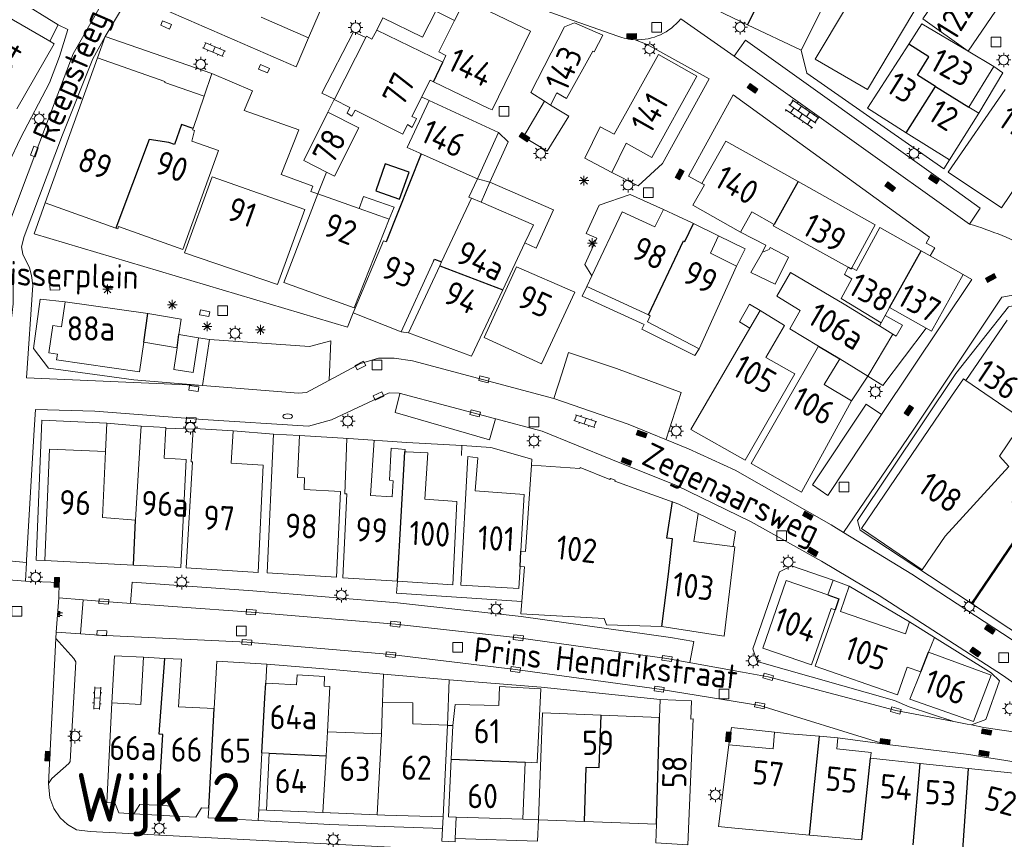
# Model space of a CAD drawing. Extents: x 168769 to 512904, y 516715 to 1559940.
# Tile 57 of 186: x 169226 to 169327, y 519363 to 519448. Entities that reach past the tile are written whole.
import ezdxf

# ---------------------------------------------------------------- set-up
doc = ezdxf.new("R2010")
doc.units = 0
doc.header["$MEASUREMENT"] = 0
doc.layers.get('0').update_dxf_attribs({"linetype": 'CONTINUOUS'})
for name, color, linetype, lineweight in [('B01_HOOFDGEBOUW', 10, 'CONTINUOUS', 0), ('B02_bijgebouw', 12, 'CONTINUOUS', 0), ('B07_scheidingsmuur', 14, 'CONTINUOUS', 25), ('Q04_wegmarkering', 7, 'CONTINUOUS', 0), ('Q21_LANTAARNPAAL', 7, 'CONTINUOUS', 18), ('Q23_kolk', 7, 'CONTINUOUS', 18), ('Q26_BOOM', 7, 'CONTINUOUS', 18), ('Q28_rioolput', 7, 'CONTINUOUS', 18), ('Q92_BRANDKRAAN', 7, 'CONTINUOUS', 0), ('Q96_STRAATKOLK', 7, 'CONTINUOUS', 0), ('S02_symb_open_verh', 7, 'CONTINUOUS', 13), ('T01_Muur', 10, 'CONTINUOUS', 0), ('T03_HEK', 34, 'CONTINUOUS', 0), ('V00_kant_verharding', 252, 'CONTINUOUS', 0), ('V02_Kant_open_verh', 253, 'CONTINUOUS', 0), ('Z08_Streeknaam', 5, 'CONTINUOUS', 0)]:
    doc.layers.add(name, color=color, linetype=linetype, lineweight=lineweight)
for name, color, linetype in [('B11_dakrand_hoofdgebouw', 20, 'CONTINUOUS'), ('B14_dakrand_bijgebouw', 30, 'CONTINUOUS'), ('S04_Talud', 7, 'CONTINUOUS'), ('Z02_Huisnummer', 253, 'CONTINUOUS'), ('Z06_STRAATNAAM', 7, 'CONTINUOUS')]:
    doc.layers.add(name, color=color, linetype=linetype)
doc.styles.add('ISOCP', font='isocp.shx', dxfattribs={"height": 1.8})

# ---------------------------------------------------------------- blocks, each defined once
blk = doc.blocks.new('Q21')
at = {"color": 0}
for points in [[(-1.5, 0), (-1, 0)], [(-1.06, 1.06), (-0.71, 0.71)], [(0, 1.5), (0, 1)], [(1.06, 1.06), (0.71, 0.71)], [(1.5, 0), (1, 0)], [(-1.06, -1.06), (-0.71, -0.71)], [(0, -1.5), (0, -1)], [(1.06, -1.06), (0.71, -0.71)]]:
    blk.add_lwpolyline(points, dxfattribs=at)
blk.add_circle((0, 0), 1, dxfattribs=at)
blk = doc.blocks.new('Q26')
at = {"color": 0}
for p, q in [((-1, 0), (1, 0)), ((-0.7, 0.7), (0.7, -0.7)), ((0.7, 0.7), (-0.7, -0.7)), ((0, 1), (0, -1))]:
    blk.add_line(p, q, dxfattribs=at)
blk = doc.blocks.new('Q28')
at = {"color": 0}
blk.add_lwpolyline([(1, 1), (1, -1), (-1, -1), (-1, 1)], close=True, dxfattribs=at)
blk = doc.blocks.new('Q23')
at = {"color": 0}
blk.add_lwpolyline([(0.99, -0.5), (-0.99, -0.5), (-0.99, 0.5), (0.99, 0.5), (0.99, -0.5)], dxfattribs=at)
blk = doc.blocks.new('Q96')
for p, q in [((-1, 0.88), (1, 0.88)), ((-1, 0.75), (1, 0.75)), ((-1, 0.63), (1, 0.63)), ((-1, 0.5), (1, 0.5)), ((-1, 0.38), (1, 0.38)), ((-1, 0.25), (1, 0.25)), ((-1, 0.12), (1, 0.12))]:
    blk.add_line(p, q)
at = {"color": 0}
blk.add_lwpolyline([(1, 1), (1, 0), (-1, 0), (-1, 1), (1, 1)], dxfattribs=at)
blk = doc.blocks.new('Q92')
at = {"color": 0}
blk.add_ellipse((0, 0), major_axis=(-0.991, 0), ratio=0.499983, start_param=1.570796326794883, end_param=7.853981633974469, dxfattribs=at)
blk = doc.blocks.new('S022')
at = {"color": 0}
for p, q in [((0.31, -2.3), (0.31, 2.3)), ((0.31, 2.1), (1.51, 2.1)), ((1.51, -2.3), (1.51, 2.3)), ((0.01, 1.15), (0.31, 1.15)), ((0.31, 0), (1.51, 0)), ((1.51, 1.05), (1.81, 1.05)), ((0.01, -1.15), (0.31, -1.15)), ((1.51, -1.05), (1.81, -1.05)), ((0.31, -2.1), (1.51, -2.1))]:
    blk.add_line(p, q, dxfattribs=at)
blk = doc.blocks.new('S04')
at = {"color": 0}
for p, q in [((0, 0.5), (0.5, 0.5)), ((0, 0.25), (1, 0.25)), ((0, 0), (0.5, 0)), ((0, -0.25), (1, -0.25)), ((0, -0.5), (0.5, -0.5))]:
    blk.add_line(p, q, dxfattribs=at)
blk = doc.blocks.new('S024')
at = {"color": 0}
for p, q in [((0, 1.2), (6.7, 1.2)), ((0, 0), (6.7, 0)), ((0.2, 1.2), (0.2, 0)), ((1.25, 1.5), (1.25, 1.2)), ((1.25, 0), (1.25, -1.2)), ((2.3, 1.2), (2.3, 0)), ((3.35, 1.5), (3.35, 1.2)), ((3.35, 0), (3.35, -1.2)), ((4.4, 1.2), (4.4, 0)), ((5.45, 1.5), (5.45, 1.2)), ((5.45, 0), (5.45, -1.2)), ((6.5, 1.2), (6.5, 0)), ((0, -1.2), (6.7, -1.2)), ((0.2, -1.2), (0.2, -1.5)), ((2.3, -1.2), (2.3, -1.5)), ((4.4, -1.2), (4.4, -1.5)), ((6.5, -1.2), (6.5, -1.5))]:
    blk.add_line(p, q, dxfattribs=at)

msp = doc.modelspace()

# ---------------------------------------------------------------- linework, layer by layer
at = {"layer": 'B01_HOOFDGEBOUW'}
for p, q in [((169234.7, 519403.24), (169234.83, 519406.15)), ((169243.53, 519402.18), (169243.73, 519405.53)), ((169251.37, 519390.72), (169252, 519405.03)), ((169259.37, 519398.88), (169259.59, 519404.58)), ((169262.41, 519404.38), (169262.03, 519398.7)), ((169240.76, 519402.55), (169243.02, 519402.4)), ((169243.02, 519402.4), (169242.46, 519391.27)), ((169243, 519391.24), (169243.66, 519402.17)), ((169243.66, 519402.17), (169243.53, 519402.18)), ((169247.67, 519402.01), (169250.95, 519401.82)), ((169250.95, 519401.82), (169250.45, 519390.78)), ((169254.5, 519400.56), (169255.22, 519400.52)), ((169255.22, 519400.52), (169255.17, 519399.31)), ((169255.17, 519399.31), (169258.91, 519399.11)), ((169258.91, 519399.11), (169258.51, 519390.27)), ((169259.59, 519398.86), (169259.37, 519398.88)), ((169242.46, 519391.27), (169237.57, 519391.53)), ((169250.45, 519390.78), (169243, 519391.24)), ((169258.51, 519390.27), (169251.37, 519390.72))]:
    msp.add_line(p, q, dxfattribs=at)
for points in [[(169300.79, 519459.88), (169295.72, 519449.64), (169300.23, 519447.5)], [(169318.03, 519448.52), (169313.24, 519440.51), (169307.87, 519443.64), (169311.09, 519449.02), (169310.56, 519449.34), (169312.74, 519453.04), (169313.73, 519454.74), (169314.07, 519455.29), (169315.09, 519457.04)], [(169255.63, 519445.84), (169258.83, 519453.26), (169256.45, 519454.31)], [(169311.08, 519453.88), (169306.41, 519444.56)], [(169322.53, 519453.07), (169318.94, 519447.8), (169323.63, 519444.46)], [(169225.6, 519449.84), (169229.81, 519447.17)], [(169269.06, 519444.39), (169270.69, 519447.63), (169271.77, 519449.78)], [(169274.23, 519438.57), (169274.56, 519438.41), (169278.5, 519446.52), (169271.77, 519449.78)], [(169323.63, 519444.46), (169327.41, 519450.04)], [(169224.55, 519448.04), (169228.97, 519445.49)], [(169229.81, 519447.17), (169228.97, 519445.49)], [(169250.75, 519447.97), (169255.63, 519445.84)], [(169283.05, 519447.39), (169285.98, 519446.12), (169285.07, 519444.4), (169284.92, 519444.48), (169282.23, 519439.58), (169281.24, 519440.18), (169280.58, 519438.91)], [(169282.02, 519446.97), (169283.05, 519447.39)], [(169300.23, 519447.5), (169300.87, 519447.19)], [(169300.87, 519447.19), (169306.41, 519444.56)], [(169323.63, 519444.46), (169318.86, 519447.29), (169317.51, 519445.2)], [(169269.47, 519443.34), (169262.67, 519446.64), (169262.17, 519445.69), (169261.59, 519446.01), (169261.52, 519445.87)], [(169278.54, 519440.22), (169282.02, 519446.97)], [(169228.97, 519445.49), (169229.41, 519445.23), (169225.56, 519438.53)], [(169258.28, 519439.49), (169258.3, 519439.52), (169261.52, 519445.87)], [(169317.51, 519445.2), (169313.24, 519438.59), (169317.25, 519436.06)], [(169269.06, 519444.39), (169269.79, 519444.02)], [(169286.88, 519431.96), (169284.12, 519433.45), (169285.7, 519436.68), (169287.14, 519435.93), (169291.71, 519444.14), (169295.67, 519441.91), (169291.01, 519433.51), (169288.36, 519434.99), (169286.88, 519431.96)], [(169326.26, 519442.9), (169323.63, 519444.46)], [(169235.78, 519426.23), (169228.49, 519428.84), (169233.89, 519443.77), (169240.83, 519441.34), (169240.8, 519441.24), (169244.86, 519439.84), (169243.73, 519436.5)], [(169269.79, 519444.02), (169269.47, 519443.34)], [(169323.69, 519438.71), (169326.26, 519442.9)], [(169258.28, 519439.49), (169259.87, 519438.65), (169259.6, 519438.09), (169260.1, 519437.79), (169260.43, 519438.38), (169265.34, 519435.93), (169265.84, 519436.91), (169266.31, 519436.61), (169266.76, 519437.52), (169266.26, 519437.75), (169268.16, 519441.48), (169268.52, 519441.3)], [(169268.52, 519441.3), (169274.23, 519438.57)], [(169278.54, 519440.22), (169279.95, 519439.32)], [(169327.45, 519440.52), (169321.56, 519432.01), (169327.06, 519428.34)], [(169267.04, 519433.98), (169265.8, 519434.53), (169268.07, 519439.38), (169275.22, 519436.08), (169273.03, 519431.31)], [(169279.95, 519439.32), (169280.58, 519438.91)], [(169255.13, 519433.2), (169257.62, 519438.17), (169260.81, 519436.57), (169258.32, 519431.58)], [(169321.7, 519433.27), (169324.73, 519438.07)], [(169324.73, 519438.07), (169323.69, 519438.71)], [(169243.73, 519436.5), (169243.68, 519436.37), (169243.88, 519436.3), (169243.59, 519435.21)], [(169317.25, 519436.06), (169321.7, 519433.27)], [(169327.06, 519428.34), (169332.81, 519436.82)], [(169243.59, 519435.21), (169246.34, 519434.25), (169242.66, 519424.03)], [(169306.1, 519431.03), (169298.66, 519435.21), (169296.17, 519430.84)], [(169267.24, 519433.89), (169267.04, 519433.98)], [(169255.13, 519433.2), (169257.47, 519432.01), (169258.32, 519431.58)], [(169273.03, 519431.31), (169267.24, 519433.89)], [(169255.24, 519428.17), (169252.44, 519420.42), (169242.84, 519423.68), (169245.68, 519431.52), (169255.24, 519428.17)], [(169273.03, 519431.31), (169272.16, 519429.42)], [(169314.03, 519426.57), (169306.1, 519431.03)], [(169296.17, 519430.84), (169296.43, 519430.69), (169295.25, 519428.6), (169300.14, 519425.83)], [(169260.34, 519418.03), (169253.09, 519420.65), (169256.6, 519429.76), (169260.86, 519428.26)], [(169269.34, 519422.75), (169272.43, 519429.31)], [(169272.16, 519429.42), (169272.43, 519429.31)], [(169272.43, 519429.31), (169273.41, 519428.9)], [(169273.41, 519428.9), (169278.82, 519426.59)], [(169260.86, 519428.26), (169263.95, 519427.16)], [(169284.83, 519421.32), (169287.96, 519427.92), (169291.34, 519426.37), (169292.21, 519428.17)], [(169292.21, 519428.17), (169295.19, 519426.79), (169295.31, 519426.73)], [(169300.14, 519425.83), (169301.32, 519427.92), (169303.62, 519426.61)], [(169263.95, 519427.16), (169260.34, 519418.03)], [(169235.96, 519426.16), (169235.78, 519426.23)], [(169235.96, 519426.16), (169236.05, 519426.4)], [(169236.05, 519426.4), (169242.66, 519424.03)], [(169277.93, 519424.71), (169278.82, 519426.59)], [(169295.31, 519426.73), (169297.9, 519425.46)], [(169303.62, 519426.61), (169303.53, 519426.47)], [(169305.09, 519425.61), (169303.53, 519426.47)], [(169314.03, 519426.57), (169311.63, 519422.16)], [(169311.63, 519422.16), (169312.11, 519421.88), (169314.53, 519426.29)], [(169314.53, 519426.29), (169318.78, 519423.9)], [(169260.43, 519417.99), (169263.35, 519424.93), (169263.64, 519424.82)], [(169297.9, 519425.46), (169297.06, 519423.66), (169299.74, 519422.33)], [(169311.25, 519422.22), (169305.09, 519425.61)], [(169275.66, 519419.88), (169277.93, 519424.71)], [(169318.78, 519423.9), (169319.71, 519423.38)], [(169268.51, 519422.83), (169265.19, 519415.54)], [(169319.71, 519423.38), (169323.11, 519421.47)], [(169265.92, 519415.46), (169269.15, 519422.34)], [(169269.15, 519422.34), (169269.34, 519422.75)], [(169279.66, 519412.27), (169273.72, 519414.98), (169277.08, 519422.25), (169283.09, 519419.63)], [(169299.74, 519422.33), (169295.9, 519413.82)], [(169314.65, 519416.47), (169310.52, 519418.98), (169311.65, 519421.03), (169310.88, 519421.47), (169311.25, 519422.22)], [(169284.31, 519420.22), (169284.83, 519421.32)], [(169308.2, 519414.08), (169305.25, 519415.88), (169306.3, 519417.75), (169303.91, 519419.24), (169305.31, 519421.67), (169310.85, 519418.39)], [(169323.11, 519421.47), (169319.86, 519415.62)], [(169272.43, 519413.04), (169275.66, 519419.88)], [(169284.31, 519420.22), (169290.67, 519417.31)], [(169283.09, 519419.63), (169279.66, 519412.27)], [(169230.16, 519416.08), (169230.54, 519418.64)], [(169230.54, 519418.64), (169239.07, 519417.43)], [(169260.24, 519417.53), (169260.43, 519417.99)], [(169295.05, 519405.51), (169300.63, 519402.33), (169305.77, 519411.23), (169302.76, 519412.91), (169304.69, 519416.22), (169302.18, 519417.75)], [(169301.11, 519415.92), (169302.18, 519417.75)], [(169310.85, 519418.39), (169314.47, 519416.18)], [(169315.08, 519417.24), (169315.53, 519418.05)], [(169315.53, 519418.05), (169319.29, 519415.94)], [(169239.07, 519417.43), (169242.51, 519416.87), (169242.27, 519415.27)], [(169265.19, 519415.54), (169260.24, 519417.53)], [(169295.9, 519413.82), (169290.56, 519416.59), (169290.85, 519417.22)], [(169290.67, 519417.31), (169290.85, 519417.22)], [(169314.65, 519416.47), (169315.08, 519417.24)], [(169327.64, 519416.76), (169323.4, 519410.53)], [(169229.74, 519413.27), (169228.85, 519413.4), (169229.27, 519416.2), (169230.16, 519416.08)], [(169295.05, 519405.51), (169301.11, 519415.92)], [(169315.86, 519415.33), (169314.47, 519416.18)], [(169319.29, 519415.94), (169319.86, 519415.62)], [(169244.28, 519414.93), (169243.75, 519411.38), (169241.74, 519411.69), (169242.07, 519413.92)], [(169242.27, 519415.27), (169244.28, 519414.93)], [(169265.92, 519415.46), (169265.19, 519415.54)], [(169272.43, 519413.04), (169265.92, 519415.46)], [(169315.86, 519415.33), (169313.29, 519410.98)], [(169238.65, 519414.49), (169238.22, 519411.44), (169229.65, 519412.68), (169229.74, 519413.27)], [(169242.07, 519413.92), (169238.65, 519414.49)], [(169311.6, 519408.46), (169306.44, 519399.03), (169301.26, 519401.98), (169308.2, 519414.08)], [(169310.38, 519412.76), (169308.79, 519410.12), (169311.6, 519408.46)], [(169313.29, 519410.98), (169310.38, 519412.76)], [(169234.83, 519406.15), (169238.37, 519405.84), (169238.29, 519404.84)], [(169238.37, 519405.84), (169240.93, 519405.7), (169240.76, 519402.55)], [(169243.86, 519405.52), (169243.86, 519405.61), (169247.86, 519405.37), (169247.67, 519402.01)], [(169237.78, 519396.16), (169238.29, 519404.84)], [(169252, 519405.03), (169254.71, 519404.88), (169254.5, 519400.56)], [(169259.75, 519404.57), (169265.77, 519404.15), (169271.44, 519403.83), (169271.39, 519402.83)], [(169262.03, 519398.7), (169264.25, 519398.55), (169264.36, 519400.22), (169263.97, 519400.26), (169264.15, 519403.58), (169265.58, 519403.42), (169265.57, 519403.18)], [(169271.45, 519403.83), (169274.43, 519403.65), (169278.65, 519402.45), (169278.6, 519401.82), (169283.61, 519401.47), (169283.62, 519401.58), (169286.7, 519400.35), (169286.74, 519400.45), (169287.24, 519400.28), (169287.21, 519400.16), (169290.04, 519399.14), (169293.79, 519397.81), (169295.79, 519396.85), (169295.35, 519393.94), (169299.56, 519393.4), (169299.56, 519393.4)], [(169237.57, 519391.53), (169228.46, 519392.01), (169228.92, 519403.46), (169234.7, 519403.24)], [(169234.7, 519403.24), (169234.4, 519396.42), (169237.78, 519396.16)], [(169265.57, 519403.18), (169265.71, 519403.18)], [(169265.71, 519403.18), (169267.93, 519403.08), (169267.63, 519398.33), (169270.92, 519398.08), (169270.49, 519389.5)], [(169271.33, 519389.45), (169272.04, 519402.7), (169273.07, 519402.56), (169272.82, 519399.19), (169277.84, 519398.81), (169277.52, 519392.96)], [(169277.52, 519392.96), (169278, 519392.92), (169278.6, 519401.82)], [(169264.79, 519389.88), (169259.16, 519390.23), (169259.59, 519398.86)], [(169298.46, 519384.2), (169299.56, 519393.4)], [(169277.44, 519391.38), (169277.32, 519389.1), (169271.33, 519389.45)], [(169277.62, 519387.78), (169277.89, 519391.35), (169277.44, 519391.38)], [(169270.49, 519389.5), (169264.79, 519389.88)], [(169302.45, 519382.97), (169304.87, 519389.95)], [(169304.87, 519389.95), (169309.15, 519388.45)], [(169309.15, 519388.45), (169309.72, 519389.97)], [(169309.72, 519389.97), (169311.37, 519389.36)], [(169311.37, 519389.36), (169310.45, 519386.74), (169317.15, 519384.43), (169317.58, 519385.69)], [(169292.06, 519385.19), (169286.36, 519385.38), (169286.11, 519386.03), (169277.52, 519386.5), (169277.62, 519387.78)], [(169309.91, 519386.92), (169309.52, 519387.06), (169307.46, 519381.24), (169302.45, 519382.97)], [(169318.74, 519380.52), (169317.34, 519381.02), (169316.35, 519378.15), (169307.85, 519381.1), (169309.91, 519386.92)], [(169317.58, 519385.69), (169320.14, 519384.05)], [(169298.22, 519384.24), (169292.06, 519385.19)], [(169298.46, 519384.2), (169298.22, 519384.24)], [(169320.14, 519384.05), (169319.55, 519382.57)], [(169319.55, 519382.57), (169326, 519380.2), (169324.19, 519375.43), (169317.62, 519377.71), (169318.74, 519380.52)], [(169235.36, 519377.33), (169235.64, 519382.18), (169238.61, 519382.04)], [(169235.36, 519377.33), (169238.35, 519377.16), (169238.61, 519382.04)], [(169238.61, 519382.04), (169240.81, 519381.92)], [(169240.81, 519381.92), (169242.52, 519381.82), (169242.24, 519376.94), (169245.9, 519376.74)], [(169245.9, 519376.74), (169246.16, 519381.62), (169251.33, 519381.33)], [(169251.33, 519381.33), (169251.22, 519379.37)], [(169254.38, 519379.2), (169254.44, 519380.22), (169257.29, 519380.06), (169257.23, 519379.04)], [(169251.22, 519379.37), (169251.96, 519379.33)], [(169251.96, 519379.33), (169254.38, 519379.2)], [(169257.23, 519379.04), (169257.82, 519379.01), (169257.57, 519374.34)], [(169270.49, 519375.01), (169270.74, 519377.18), (169275.26, 519377.07), (169275.3, 519379.02), (169279.57, 519378.77), (169279.19, 519371.17)], [(169237.62, 519365.91), (169236.09, 519365.99), (169235.67, 519367.03), (169234.82, 519367.07), (169235.36, 519377.33)], [(169263.15, 519374.16), (169263.26, 519377.42), (169266.39, 519377.32)], [(169266.39, 519377.32), (169266.38, 519375.17)], [(169291.88, 519377.68), (169295.11, 519377.55), (169295.02, 519375.67), (169295.27, 519375.68), (169294.74, 519362.7), (169291.43, 519362.9), (169291.5, 519364.82)], [(169291.81, 519375.83), (169291.88, 519377.68)], [(169279.32, 519365.3), (169279.74, 519376.29), (169285.8, 519376.06)], [(169266.38, 519375.17), (169269.96, 519375.03)], [(169285.8, 519376.06), (169291.81, 519375.83)], [(169257.57, 519374.34), (169257.43, 519371.88)], [(169257.57, 519374.34), (169263.15, 519374.16)], [(169263.15, 519374.16), (169262.7, 519365.81)], [(169269.96, 519375.03), (169269.49, 519365.6)], [(169270.33, 519371.53), (169270.49, 519375.01)], [(169303.66, 519374.3), (169303.51, 519372.61), (169298.96, 519373.02)], [(169305.22, 519374.16), (169303.66, 519374.3)], [(169308.3, 519373.9), (169305.22, 519374.16)], [(169310.2, 519373.73), (169308.3, 519373.9)], [(169313.56, 519371.64), (169313.62, 519372.21), (169310.07, 519372.59), (169310.2, 519373.73)], [(169250.82, 519372.19), (169250.5, 519366.33)], [(169251.58, 519372.15), (169250.82, 519372.19)], [(169251.28, 519366.28), (169251.58, 519372.15)], [(169298.96, 519373.02), (169297.89, 519364.59), (169298.85, 519364.5)], [(169257.43, 519371.88), (169257.11, 519366.04)], [(169270.85, 519365.56), (169270.06, 519365.58), (169270.33, 519371.53)], [(169277.97, 519371.22), (169277.72, 519365.35)], [(169279.19, 519371.17), (169277.97, 519371.22)], [(169318.69, 519371.1), (169313.56, 519371.64)], [(169323.66, 519370.58), (169318.69, 519371.1)], [(169323.08, 519362.21), (169329.17, 519361.61), (169331.33, 519369.77), (169323.66, 519370.58)], [(169240.15, 519366.78), (169238.23, 519366.88), (169237.62, 519365.91)], [(169241.96, 519365.67), (169241.53, 519366.7), (169240.15, 519366.78)], [(169245.35, 519366.49), (169244.59, 519366.53), (169244, 519365.56), (169241.96, 519365.67)], [(169250.44, 519365.2), (169245.29, 519365.49), (169245.35, 519366.49)], [(169250.5, 519366.33), (169250.44, 519365.2)], [(169251.28, 519366.28), (169250.5, 519366.33)], [(169257.11, 519366.04), (169251.28, 519366.28)], [(169262.7, 519365.81), (169257.11, 519366.04)], [(169263.5, 519365.78), (169262.7, 519365.81)], [(169269.49, 519365.6), (169263.5, 519365.78)], [(169269.49, 519365.6), (169269.44, 519364.4)], [(169270.85, 519365.56), (169270.75, 519363.36)], [(169277.72, 519365.35), (169270.85, 519365.56)], [(169284.06, 519365.11), (169279.32, 519365.3)], [(169291.5, 519364.82), (169284.06, 519365.11)], [(169270.75, 519363.36), (169270.74, 519363.03), (169269.38, 519363.09), (169269.44, 519364.4)], [(169298.85, 519364.5), (169307.26, 519363.71)], [(169307.26, 519363.71), (169307.7, 519363.67)], [(169307.7, 519363.67), (169312.68, 519363.21)]]:
    msp.add_lwpolyline(points, dxfattribs=at)
msp.add_lwpolyline([(169323.4, 519410.53), (169328.07, 519407.35), (169329.38, 519406.47), (169326.86, 519402.74), (169327.81, 519401.69), (169321.26, 519394.52), (169318.89, 519391.04), (169312.63, 519395.29), (169321.91, 519408.92), (169323.16, 519410.71)], close=True, dxfattribs=at)
at = {"layer": 'B02_bijgebouw'}
for points in [[(169279.95, 519439.32), (169277.8, 519435.66)], [(169277.8, 519435.66), (169280.23, 519434.16), (169282.45, 519437.79), (169280.58, 519438.91)], [(169273.03, 519431.31), (169274.31, 519430.97), (169273.41, 519428.9)], [(169260.86, 519428.26), (169261.3, 519429.51), (169264.44, 519428.4), (169263.95, 519427.16)], [(169303.21, 519424.23), (169305.09, 519423.26), (169303.72, 519420.47), (169301.23, 519421.66)], [(169303.21, 519424.23), (169303.12, 519424.04), (169302.43, 519423.76)], [(169302.43, 519423.76), (169301.23, 519421.66)], [(169315.86, 519415.33), (169316.21, 519415.12), (169316.87, 519416.24), (169315.08, 519417.24)], [(169314.65, 519416.47), (169314.47, 519416.18)]]:
    msp.add_lwpolyline(points, dxfattribs=at)
at = {"layer": 'B07_scheidingsmuur'}
for points in [[(169300.87, 519447.19), (169304.78, 519454.97)], [(169320.25, 519440.84), (169318.39, 519441.99), (169319.57, 519443.9), (169317.51, 519445.2)], [(169268.52, 519441.3), (169269.47, 519443.34)], [(169317.25, 519436.06), (169320.25, 519440.84)], [(169320.25, 519440.84), (169323.69, 519438.71)], [(169243.73, 519436.5), (169242.54, 519436.91), (169241.81, 519434.86), (169241.23, 519435.05), (169239.2, 519435.36)], [(169239.2, 519435.36), (169235.78, 519426.23)], [(169306.1, 519431.03), (169303.62, 519426.61)], [(169290.67, 519417.31), (169294.28, 519424.92), (169294.43, 519424.85), (169295.31, 519426.73)], [(169315.53, 519418.05), (169318.78, 519423.9)], [(169269.15, 519422.34), (169275.66, 519419.88)], [(169311.25, 519422.22), (169311.57, 519422.04)], [(169311.63, 519422.16), (169311.57, 519422.04)], [(169238.65, 519414.49), (169239.07, 519417.43)], [(169242.07, 519413.92), (169242.27, 519415.27)], [(169308.2, 519414.08), (169310.38, 519412.76)], [(169264.79, 519389.88), (169265.57, 519403.18)], [(169292.73, 519390.58), (169293.15, 519394.22), (169292.57, 519394.31), (169293.13, 519398.07)], [(169237.57, 519391.53), (169237.78, 519396.16)], [(169277.44, 519391.38), (169277.52, 519392.96)], [(169292.06, 519385.19), (169292.73, 519390.58)], [(169309.15, 519388.45), (169310.31, 519388.05), (169309.91, 519386.92)], [(169318.74, 519380.52), (169319.55, 519382.57)], [(169240.15, 519366.78), (169240.62, 519374.08), (169240.23, 519374.1), (169240.81, 519381.92)], [(169251.13, 519377.85), (169251.22, 519379.37)], [(169250.82, 519372.19), (169251.13, 519377.85)], [(169245.35, 519366.49), (169245.9, 519376.74)], [(169284.06, 519365.11), (169284.26, 519370.71), (169285.58, 519370.66), (169285.8, 519376.06)], [(169291.5, 519364.82), (169291.81, 519375.83)], [(169307.69, 519367.88), (169308.3, 519373.9)], [(169251.58, 519372.15), (169257.43, 519371.88)], [(169270.33, 519371.53), (169277.97, 519371.22)], [(169312.68, 519363.21), (169313.56, 519371.64)], [(169317.94, 519362.71), (169318.69, 519371.1)], [(169323.08, 519362.21), (169323.66, 519370.58)], [(169307.26, 519363.71), (169307.69, 519367.88)]]:
    msp.add_lwpolyline(points, dxfattribs=at)
at = {"layer": 'B11_dakrand_hoofdgebouw'}
msp.add_lwpolyline([(169267.24, 519433.89), (169263.64, 519424.82)], dxfattribs=at)
at = {"layer": 'B11_dakrand_hoofdgebouw', "flags": 128}
msp.add_lwpolyline([(169268.51, 519422.83), (169268.61, 519423.04), (169269.34, 519422.75)], dxfattribs=at)
at = {"layer": 'B14_dakrand_bijgebouw'}
for points in [[(169263.52, 519432.86), (169262.55, 519430.09), (169265.02, 519429.22), (169265.99, 519431.99), (169263.52, 519432.86)], [(169269.96, 519375.03), (169270.49, 519375.01)]]:
    msp.add_lwpolyline(points, dxfattribs=at)
at = {"layer": 'Q04_wegmarkering'}
for points in [[(169323.75, 519426.66), (169299.51, 519443.97)], [(169257.77, 519410.57), (169257.93, 519414.62), (169255.74, 519414.04), (169245.42, 519414.76)], [(169292.48, 519404.51), (169294.04, 519409.32), (169287.37, 519411.78), (169282.43, 519413.42), (169281.76, 519411.32)], [(169281.76, 519411.32), (169280.91, 519408.69)], [(169274.89, 519406.59), (169274.3, 519404.42), (169264.55, 519407.24), (169265.05, 519409.21)], [(169314.7, 519407.05), (169313.1, 519408.11), (169307.58, 519399.78), (169309.17, 519398.71), (169314.7, 519407.05)], [(169237.45, 519389.77), (169237.29, 519387.58)], [(169295.33, 519383.64), (169292.93, 519384.08), (169277.54, 519386.23), (169264.79, 519387.64), (169249.87, 519388.89), (169237.45, 519389.77)], [(169229.57, 519383.96), (169228.84, 519369.03)], [(169295.33, 519383.64), (169294.94, 519381.48)]]:
    msp.add_lwpolyline(points, dxfattribs=at)
at = {"layer": 'T01_Muur'}
for points in [[(169323.96, 519387.59), (169324.06, 519387.52), (169330.34, 519396.74), (169328.35, 519398.08), (169333.61, 519405.99), (169331.8, 519407.32)], [(169323.96, 519387.59), (169330.16, 519396.71), (169328.17, 519398.04), (169333.43, 519405.96), (169331.72, 519407.22)], [(169295.79, 519396.85), (169299.63, 519394.99), (169299.4, 519393.43)], [(169263.26, 519377.42), (169263.35, 519380.29)], [(169269.96, 519375.03), (169270.14, 519379.69)]]:
    msp.add_lwpolyline(points, dxfattribs=at)
at = {"layer": 'T03_HEK'}
msp.add_lwpolyline([(169268.07, 519439.38), (169267.28, 519439.75)], dxfattribs=at)
at = {"layer": 'V00_kant_verharding'}
for points in [[(169282.91, 519447.63), (169271.07, 519451.93), (169261.27, 519455.53), (169243.92, 519461.98), (169241.04, 519457.01), (169236.56, 519449.15)], [(169237.37, 519454.77), (169231.36, 519444.18)], [(169254.34, 519442.85), (169240.12, 519449.03), (169238.35, 519449.8)], [(169233.4, 519443.69), (169234.67, 519445.99), (169236.56, 519449.15)], [(169270.69, 519447.63), (169268.74, 519448.58), (169267.37, 519445.92)], [(169229.81, 519447.17), (169230.8, 519446.71), (169229.95, 519443.92), (169228.94, 519441.2), (169225.93, 519435.51), (169224.73, 519432.96), (169223.48, 519423.7), (169218.53, 519419.23), (169215.36, 519412.64), (169214.26, 519412.31), (169207.07, 519413.34), (169201.54, 519413.79), (169202.61, 519418.52)], [(169262.67, 519446.64), (169263.28, 519447.9), (169267.37, 519445.92)], [(169293.99, 519447.8), (169299.51, 519443.97)], [(169258.3, 519439.52), (169256.99, 519440.15), (169260.25, 519446.46), (169261.52, 519445.87)], [(169233.89, 519443.77), (169234.67, 519445.99), (169245.67, 519442.16), (169244.86, 519439.84)], [(169255.63, 519445.84), (169254.34, 519442.85)], [(169296.94, 519441.63), (169290.52, 519445.17), (169289.31, 519445.65)], [(169324.86, 519428.31), (169320.52, 519431.41), (169300.67, 519445.59), (169299.51, 519443.97)], [(169187.23, 519416.09), (169188.55, 519415.52), (169189.9, 519415.01), (169191.53, 519414.67), (169215.14, 519411.69), (169224.37, 519411.29), (169225.18, 519418.44), (169225.18, 519420.44), (169225.16, 519421.18), (169224.86, 519422.04), (169224.29, 519423.02), (169224.09, 519423.87), (169224.32, 519425.54), (169229.12, 519438.33), (169231.36, 519444.18)], [(169306.41, 519444.56), (169307.01, 519442.2)], [(169233.4, 519443.69), (169230.27, 519435.84), (169226.32, 519425.36), (169226.05, 519424.31), (169226.19, 519423.55), (169226.85, 519422.15), (169227.08, 519421.35), (169227.21, 519420.36), (169226.54, 519410.83)], [(169245.67, 519442.16), (169249.86, 519440.4)], [(169307.01, 519442.2), (169321.11, 519432.34)], [(169324.73, 519438.07), (169327.21, 519442.23), (169326.26, 519442.9)], [(169296.94, 519441.63), (169292.1, 519432.9)], [(169249.86, 519440.4), (169249.01, 519438.35), (169254.64, 519436.36), (169252.8, 519431.76), (169256.07, 519430.56)], [(169257.62, 519438.17), (169258.28, 519439.49)], [(169294.8, 519431.59), (169299.4, 519439.96)], [(169299.4, 519439.96), (169319.65, 519425.3)], [(169277.93, 519424.71), (169279.09, 519424.19), (169280.89, 519428.14), (169274.31, 519430.97), (169276.2, 519435.13), (169275.22, 519436.08)], [(169321.7, 519433.27), (169321.11, 519432.34)], [(169256.6, 519429.76), (169257.47, 519432.01)], [(169286.88, 519431.96), (169289.61, 519430.61), (169292.1, 519432.9)], [(169296.17, 519430.84), (169294.8, 519431.59)], [(169256.07, 519430.56), (169255.88, 519430.01)], [(169256.6, 519429.76), (169255.88, 519430.01)], [(169292.21, 519428.17), (169288.8, 519429.72), (169285.58, 519428.61), (169284.26, 519425.69), (169285.35, 519425.2), (169284.11, 519422.48), (169284.83, 519421.32)], [(169228.49, 519428.84), (169227.34, 519425.64), (169259.64, 519416.04)], [(169292.21, 519428.17), (169292.21, 519428.17)], [(169324.86, 519428.31), (169323.75, 519426.66)], [(169297.9, 519425.46), (169300.63, 519424.11)], [(169300.14, 519425.83), (169302.78, 519424.5)], [(169319.71, 519423.38), (169320.18, 519424.2), (169319.31, 519424.69), (169319.65, 519425.3)], [(169299.74, 519422.33), (169300.63, 519424.11)], [(169302.78, 519424.5), (169302.43, 519423.76)], [(169314.7, 519407.05), (169324.01, 519420.96)], [(169323.11, 519421.47), (169324.01, 519420.96)], [(169284.31, 519420.22), (169283.85, 519419.22), (169290.21, 519416.31), (169289.98, 519415.84), (169295.44, 519413.13), (169295.9, 519413.82)], [(169317.94, 519405.41), (169327.11, 519419.14), (169330.52, 519419.76), (169340.05, 519413.71)], [(169230.54, 519418.64), (169227.95, 519418.93), (169227.26, 519413.84), (169228.81, 519411.82), (169237.63, 519410.6), (169244.71, 519410.03)], [(169301.09, 519418.39), (169300.04, 519416.59), (169301.11, 519415.92)], [(169302.18, 519417.75), (169301.09, 519418.39)], [(169322.36, 519411.27), (169327.8, 519418.13), (169329.48, 519418.5)], [(169260.24, 519417.53), (169259.64, 519416.04)], [(169319.29, 519415.94), (169314.83, 519410.04), (169313.29, 519410.98)], [(169244.28, 519414.93), (169245.42, 519414.76), (169244.71, 519410.03)], [(169244.71, 519410.03), (169254.61, 519409.23), (169255.43, 519409.32), (169260.99, 519412.29), (169262.83, 519412.86), (169264.47, 519412.83), (169266.33, 519412.58), (169280.91, 519408.69)], [(169244.71, 519410.03), (169226.54, 519410.83)], [(169311.6, 519408.46), (169313.29, 519410.98)], [(169322.36, 519411.27), (169312.23, 519396.11), (169312.5, 519395.14), (169323.87, 519387.64)], [(169227.47, 519407.54), (169233.6, 519407.39), (169244.74, 519406.53), (169255.64, 519405.84), (169258, 519406.49), (169263.94, 519409.28), (169264.97, 519409.23), (169279.71, 519405.31)], [(169310.77, 519394.9), (169309.51, 519395.67), (169299.62, 519401.29), (169294.81, 519403.52), (169288.56, 519406.04), (169280.91, 519408.69)], [(169227.35, 519405.45), (169227.47, 519407.54)], [(169228.46, 519392.01), (169227.56, 519392.04), (169228.14, 519406.44), (169234.83, 519406.15)], [(169226.54, 519391.78), (169226.55, 519392.04), (169227.35, 519405.45)], [(169286.78, 519402.43), (169279.71, 519405.31)], [(169317.94, 519405.41), (169310.77, 519394.9)], [(169286.78, 519402.43), (169293.55, 519399.71), (169301.24, 519395.97), (169308.49, 519391.92), (169314.45, 519388.39)], [(169317.81, 519390.59), (169310.77, 519394.9)], [(169226.54, 519391.78), (169223.26, 519392.09)], [(169226.44, 519389.88), (169226.54, 519391.78)], [(169304.18, 519390.83), (169305.4, 519391.46)], [(169309.72, 519389.97), (169305.4, 519391.46)], [(169304.18, 519390.83), (169301.43, 519382.91)], [(169329.04, 519383.24), (169317.81, 519390.59)], [(169226.44, 519389.88), (169222.96, 519390.16)], [(169229.89, 519388.15), (169229.93, 519389.74), (169226.44, 519389.88)], [(169264.79, 519389.88), (169264.7, 519388.63), (169277.62, 519387.78)], [(169317.58, 519385.69), (169311.37, 519389.36)], [(169327.18, 519380.17), (169314.45, 519388.39)], [(169229.89, 519388.15), (169229.61, 519384.6)], [(169232.38, 519387.95), (169229.89, 519388.15)], [(169232.38, 519387.95), (169232.11, 519384.44)], [(169234.52, 519387.78), (169232.38, 519387.95)], [(169300.38, 519380.49), (169292.58, 519381.91), (169277.26, 519384.04), (169264.58, 519385.45), (169249.7, 519386.69), (169234.52, 519387.78)], [(169323.87, 519387.64), (169329.74, 519383.75)], [(169229.61, 519384.6), (169229.57, 519383.96), (169231.45, 519381.89), (169231.64, 519381.57), (169231.04, 519371.3), (169230.92, 519371.1), (169229.16, 519369.54), (169228.84, 519369.03), (169228.95, 519367.56), (169229.36, 519366.46), (169230.01, 519365.5), (169230.79, 519364.79), (169231.72, 519364.25), (169233.13, 519364.08), (169254.19, 519362.98), (169277.95, 519361.74), (169294.99, 519360.74), (169304.2, 519360.37), (169304.73, 519360.67), (169306.38, 519361.98), (169315.13, 519361.59), (169316.98, 519359.83), (169325.93, 519359.47), (169334.84, 519358.48)], [(169232.11, 519384.44), (169229.61, 519384.6)], [(169234.03, 519384.32), (169232.11, 519384.44)], [(169234.03, 519384.32), (169249.27, 519383.58), (169264.11, 519382.3), (169276.96, 519380.77), (169291.77, 519378.75), (169302.14, 519377.07), (169315.02, 519373.09)], [(169323.96, 519375.07), (169325.44, 519375.61), (169326.84, 519379.59), (169325.98, 519380.42), (169320.14, 519384.05)], [(169301.43, 519382.91), (169301.89, 519381.58)], [(169279.6, 519378.94), (169270.14, 519379.69), (169263.35, 519380.29), (169258.48, 519380.72), (169251.33, 519381.33)], [(169301.89, 519381.58), (169316.03, 519377.57), (169317.55, 519376.94), (169322.16, 519375.41)], [(169322.16, 519375.41), (169316.16, 519376.54), (169303.01, 519380.01), (169300.38, 519380.49)], [(169291.88, 519377.68), (169279.6, 519378.94)], [(169323.96, 519375.07), (169323.53, 519375.15), (169322.16, 519375.41)], [(169303.66, 519374.3), (169299.23, 519374.8), (169298.96, 519373.02)], [(169325.24, 519374.79), (169323.96, 519375.07)], [(169315.02, 519373.09), (169314.04, 519373.21), (169310.2, 519373.73)], [(169336.12, 519369.99), (169327.52, 519371.38), (169325.11, 519371.77), (169323.71, 519372), (169315.02, 519373.09)], [(169257.87, 519366.01), (169257.11, 519366.04)], [(169237.62, 519365.91), (169241.96, 519365.67)], [(169269.44, 519364.4), (169263.46, 519364.58), (169257.82, 519364.81), (169250.44, 519365.2)], [(169279.32, 519365.3), (169279.24, 519363.1), (169270.75, 519363.36)], [(169277.72, 519365.35), (169279.32, 519365.3)]]:
    msp.add_lwpolyline(points, dxfattribs=at)
for points in [[(169289.31, 519445.65, -0.081955), (169287.5, 519446.02), (169282.91, 519447.63)], [(169293.99, 519447.8, -0.239854), (169289.31, 519445.65)], [(169323.75, 519426.66, -0.048182), (169330.35, 519423.97)], [(169325.24, 519374.79), (169332.7, 519373.68, 0.678882), (169333.44, 519375.76), (169327.18, 519380.17)]]:
    msp.add_lwpolyline(points, format="xyb", dxfattribs=at)
at = {"layer": 'V02_Kant_open_verh'}
for points in [[(169240.94, 519405.63), (169243.86, 519405.52)], [(169247.86, 519405.37), (169252, 519405.03)], [(169254.71, 519404.88), (169259.75, 519404.57)]]:
    msp.add_lwpolyline(points, dxfattribs=at)

# ---------------------------------------------------------------- block references
at = {"layer": 'Q21_LANTAARNPAAL', "xscale": 0.5, "yscale": 0.5}
for p in [(169260.48, 519446.9), (169300.12, 519446.94), (169290.8, 519444.71), (169327.29, 519443.56), (169244.51, 519443.12), (169227.86, 519437.5), (169279.57, 519433.93), (169318.04, 519433.93), (169288.56, 519430.67), (169248.05, 519415.41), (169314.06, 519409.4), (169259.67, 519406.37), (169243.45, 519405.72), (169293.53, 519405.33), (169278.87, 519404.31), (169305.07, 519391.83), (169227.49, 519390.28), (169242.56, 519389.77), (169259.01, 519388.43), (169274.94, 519387.01), (169323.76, 519387.26), (169301.47, 519381.67), (169327.92, 519376.74), (169231.55, 519373.91), (169297.57, 519367.86), (169240.24, 519364.42), (169258.18, 519363.24)]:
    msp.add_blockref('Q21', p, dxfattribs=at)
at = {"layer": 'Q23_kolk'}
for p, xscale, yscale, rotation in [((169240.94, 519447.18), 0.5, 0.5, 335.862589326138), ((169251.04, 519442.65), 0.5, 0.5, 156.0943694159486), ((169227.37, 519434.13), 0.4999999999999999, 0.4999999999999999, 250.8563859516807), ((169229.47, 519420.12), 0.5, 0.5, 2.627984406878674), ((169244.93, 519417.47), 0.5, 0.5, 348.6816180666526), ((169260.98, 519412.1), 0.5, 0.5, 26.9118270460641), ((169273.72, 519410.66), 0.5, 0.5, 346.7471504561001), ((169243.8, 519409.71), 0.5, 0.5, 351.8759884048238), ((169262.84, 519408.94), 0.5, 0.5, 25.56334405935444), ((169243.52, 519406.48), 0.5, 0.5, 356.5526131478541), ((169272.81, 519407.17), 0.5, 0.5, 345.9010697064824), ((169234.52, 519387.78), 0.4999999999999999, 0.4999999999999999, 355.9481371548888), ((169249.7, 519386.69), 0.4999999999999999, 0.4999999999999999, 355.2542520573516), ((169264.58, 519385.45), 0.5, 0.5, 353.6978658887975), ((169234.33, 519384.52), 0.5, 0.5, 356.3779709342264), ((169277.26, 519384.04), 0.5, 0.5, 352.3512610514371), ((169249.27, 519383.58), 0.4999999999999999, 0.4999999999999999, 355.1254379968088), ((169264.11, 519382.3), 0.4999999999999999, 0.4999999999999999, 353.2222265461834), ((169292.58, 519381.91), 0.5, 0.5, 352.223194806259), ((169276.96, 519380.77), 0.5, 0.5, 352.1805233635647), ((169303.01, 519380.01), 0.5, 0.5, 343.7587491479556), ((169291.77, 519378.75), 0.4999999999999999, 0.4999999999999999, 352.48504077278), ((169302.14, 519377.07), 0.5, 0.5, 349.3829915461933), ((169316.16, 519376.54), 0.5, 0.5, 344.6580066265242)]:
    msp.add_blockref('Q23', p, dxfattribs=dict(at, xscale=xscale, yscale=yscale, rotation=rotation))
at = {"layer": 'Q26_BOOM', "xscale": 0.5, "yscale": 0.5}
for p in [(169284.02, 519431.13), (169284.87, 519424.7), (169234.91, 519419.94), (169241.58, 519418.34), (169245.17, 519416.11), (169250.67, 519415.76)]:
    msp.add_blockref('Q26', p, dxfattribs=at)
at = {"layer": 'Q28_rioolput', "xscale": 0.5, "yscale": 0.5}
for p in [(169291.51, 519446.92), (169326.5, 519445.41), (169275.77, 519438.28), (169290.65, 519429.88), (169246.78, 519417.74), (169262.68, 519412.13), (169278.88, 519406.26), (169310.82, 519399.57), (169304.4, 519394.55), (169225.56, 519386.77), (169248.71, 519384.73), (169270.99, 519383.06), (169327.3, 519381.99), (169298.45, 519378.26)]:
    msp.add_blockref('Q28', p, dxfattribs=at)
at = {"layer": 'Q92_BRANDKRAAN', "xscale": 0.5, "yscale": 0.5}
msp.add_blockref('Q92', (169253.48, 519406.85), dxfattribs=at)
at = {"layer": 'Q96_STRAATKOLK'}
for p, xscale, yscale, rotation in [((169288.93, 519445.77), 0.5, 0.5, 0.4738640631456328), ((169301.26, 519440.43), 0.5, 0.5, 323.9916280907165), ((169278.03, 519435.83), 0.5, 0.5, 146.9310006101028), ((169294.11, 519431.66), 0.5, 0.5, 61.87429954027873), ((169315.43, 519430.3), 0.5, 0.5, 322.975039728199), ((169320.22, 519431.49), 0.5000000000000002, 0.5000000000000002, 145.3538963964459), ((169326.07, 519420.88), 0.5, 0.5, 27.00815025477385), ((169317.31, 519407.58), 0.5, 0.5, 236.4055049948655), ((169290.05, 519405.26), 0.5000000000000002, 0.5000000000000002, 160.2157212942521), ((169288.32, 519401.97), 0.4999999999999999, 0.4999999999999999, 338.1985905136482), ((169307.22, 519396.84), 0.4999999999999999, 0.4999999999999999, 150.5436792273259), ((169307.48, 519392.68), 0.5, 0.5, 328.9623897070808), ((169229.93, 519389.74), 0.5, 0.5, 87.58715822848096), ((169325.99, 519385.11), 0.5, 0.5, 146.5967675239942), ((169324.22, 519382.38), 0.4999999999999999, 0.4999999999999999, 324.6726729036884), ((169299.16, 519373.8), 0.4999999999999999, 0.4999999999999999, 85.64425242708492), ((169325.57, 519374.57), 0.5, 0.5, 170.084364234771), ((169315.02, 519373.09), 0.5, 0.5, 352.6558906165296), ((169228.98, 519371.83), 0.4999999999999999, 0.4999999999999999, 87.41503838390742), ((169325.21, 519371.88), 0.5, 0.5, 351.3946777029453)]:
    msp.add_blockref('Q96', p, dxfattribs=dict(at, xscale=xscale, yscale=yscale, rotation=rotation))
at = {"layer": 'S02_symb_open_verh'}
for name, p, xscale, yscale, rotation in [('S022', (169245.71, 519444.22), 0.5, 0.5, 67.69438586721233), ('S024', (169305.15, 519438.96), 0.5, 0.5, 325.4190469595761), ('S022', (169284.29, 519406.78), 0.5, 0.5, 251.5729290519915), ('S022', (169234.3, 519377.8), 0.4999999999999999, 0.4999999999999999, 176.6847419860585)]:
    msp.add_blockref(name, p, dxfattribs=dict(at, xscale=xscale, yscale=yscale, rotation=rotation))
at = {"layer": 'S04_Talud', "xscale": 0.4999999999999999, "yscale": 0.4999999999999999, "rotation": 355.5960221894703}
msp.add_blockref('S04', (169229.76, 519386.51), dxfattribs=at)

# ---------------------------------------------------------------- texts
at = {"layer": 'Z02_Huisnummer', "style": 'ISOCP'}
for s, rotation, p in [('122a', 58.2126, (169322.24, 519445.39)), ('84', 59.9974, (169224.6, 519441.86)), ('143', 66.568, (169282.21, 519440.17)), ('144', 334.066, (169269.77, 519442.65)), ('123', 331.5335, (169319.49, 519442.69)), ('77', 64.0987, (169265.37, 519438.61)), ('13', 327.9116, (169314.99, 519440.38)), ('141', 60.6202, (169290.89, 519435.79)), ('12', 327.7621, (169319.3, 519437.52)), ('11', 325.8578, (169326.53, 519436.92)), ('146', 335.295, (169267, 519435.27)), ('78', 63.0457, (169258.14, 519432.64)), ('89', 339.4783, (169231.63, 519432.33)), ('90', 340.1936, (169239.61, 519431.96)), ('140', 330.6653, (169297.27, 519430.66)), ('91', 340.1584, (169247.04, 519427.19)), ('92', 338.4131, (169256.97, 519425.58)), ('139', 331.4697, (169306.32, 519425.7)), ('94a', 334.7842, (169270.61, 519422.81)), ('98', 334.6654, (169288.75, 519423.25)), ('93', 335.4874, (169262.93, 519421.29)), ('99', 334.3387, (169294, 519420.78)), ('94', 334.7842, (169269.33, 519418.67)), ('138', 330.9512, (169311.07, 519419.58)), ('95', 335.0415, (169276.93, 519418.26)), ('137', 330.9096, (169316.12, 519418.47)), ('106a', 329.3804, (169306.87, 519416.54)), ('105', 329.9647, (169299.13, 519411.18)), ('136', 326.3099, (169324.16, 519410.8)), ('106', 331.341, (169305.18, 519407.87)), ('108', 325.7117, (169318.25, 519399.21)), ('96', 357.5316, (169229.88, 519396.79)), ('96a', 357.1083, (169238.33, 519396.72)), ('97', 357.4078, (169244.74, 519395.2)), ('98', 357.4086, (169253.15, 519394.38)), ('99', 356.6452, (169260.4, 519394)), ('100', 357.1029, (169265.96, 519393.61)), ('101', 356.8785, (169273.02, 519393.13)), ('102', 353.4886, (169281.04, 519392.16)), ('103', 352.4654, (169293.02, 519388.38)), ('104', 340.4972, (169303.37, 519384.92)), ('105', 340.7822, (169310.67, 519381.96)), ('106', 339.2165, (169318.86, 519378.56)), ('58', 89.1385, (169294.57, 519368.54)), ('57', 354.1559, (169301.28, 519368.99)), ('55', 354.0313, (169308.81, 519368.34)), ('54', 354.852, (169314.42, 519367.54)), ('53', 356.011, (169319.07, 519366.93)), ('52', 345.1508, (169325.13, 519366.42))]:
    msp.add_text(s, height=2.5, rotation=rotation, dxfattribs=at).set_placement(p)
for s, p in [('88a', (169230.7, 519414.66)), ('64a', (169251.62, 519374.62)), ('61', (169272.66, 519373.16)), ('59', (169283.83, 519371.97)), ('66a', (169235.09, 519371.43)), ('66', (169241.42, 519371.28)), ('65', (169246.44, 519371.16)), ('63', (169258.8, 519369.28)), ('62', (169265.17, 519369.41)), ('64', (169252.15, 519368.03)), ('60', (169271.99, 519366.48))]:
    msp.add_text(s, height=2.5, dxfattribs=at).set_placement(p)
at = {"layer": 'Z06_STRAATNAAM', "style": 'ISOCP'}
for s, rotation, p in [('Reepsteeg', 66.6313, (169229.39, 519434.85)), ('H Visserplein', 358.2792, (169219.41, 519420.52)), ('Zegenaarsweg', 334.6678, (169289.81, 519401.99)), ('Prins Hendrikstraat', 353.9112, (169272.54, 519381.63))]:
    msp.add_text(s, height=2.5, rotation=rotation, dxfattribs=at).set_placement(p)
at = {"layer": 'Z08_Streeknaam', "style": 'ISOCP'}
msp.add_text('Wijk 2', height=5, dxfattribs=at).set_placement((169231.64, 519365.1))

doc.saveas('drawing.dxf')
